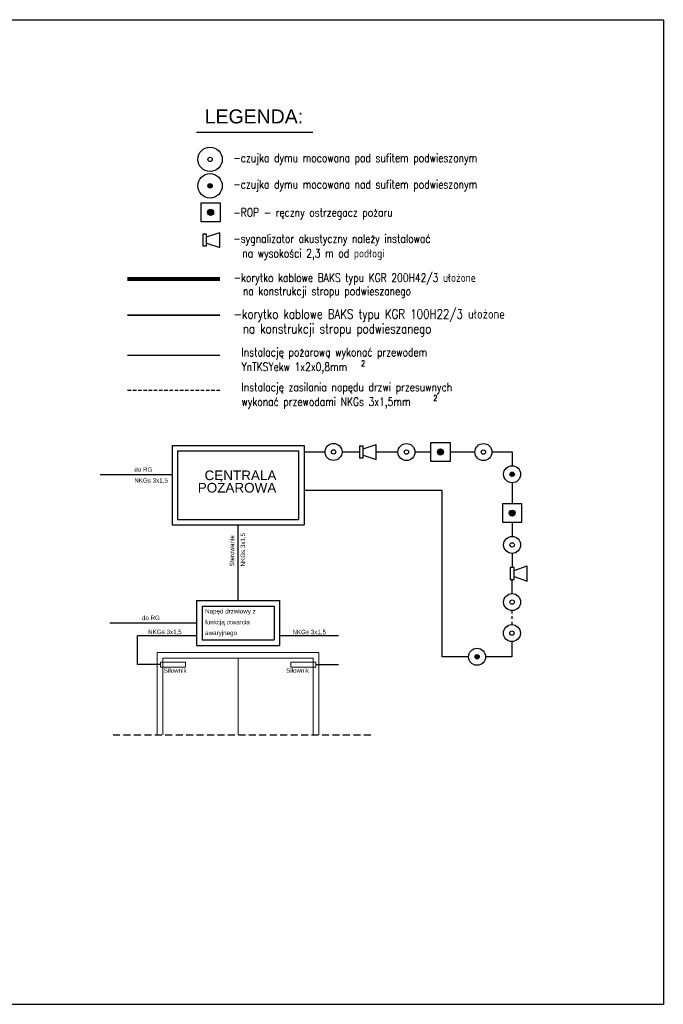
# Model space of a CAD drawing. Header units: millimetres. Extents: x -7934 to 14836, y -13910 to -10668.
# Tile 41 of 42: x 10491 to 11415, y -13826 to -12414. Entities that reach past the tile are written whole.
import ezdxf
from ezdxf.enums import TextEntityAlignment as Align

# ---------------------------------------------------------------- set-up
doc = ezdxf.new("R2010")
doc.units = ezdxf.units.MM
doc.linetypes.add('DASH', pattern=[0.75, 0.5, -0.25])
doc.linetypes.add('PUNKTOWA', pattern=[0.4, 0.2, -0.1, 0, -0.1])
for name, color, linetype in [('INSTAL', 50, 'Continuous'), ('NIEBIESKA', 4, 'Continuous'), ('OPISY', 4, 'Continuous')]:
    doc.layers.add(name, color=color, linetype=linetype)
doc.layers.add('INSTAL DLP', color=70, linetype='Continuous', lineweight=70)
doc.layers.add('SSP', color=7, linetype='Continuous', lineweight=9)
doc.styles.add('Arial', font='arial.ttf', dxfattribs={"height": 25})
doc.styles.add('ROMANS wym', font='ROMANS.SHX', dxfattribs={"width": 0.75, "height": 25})
doc.styles.get("Standard").update_dxf_attribs({"font": 'arial.ttf'})

msp = doc.modelspace()

# ---------------------------------------------------------------- hatches: boundary and pattern name
at = {"layer": 'INSTAL'}
for points in [[(10767.2, -12652.3, 1), (10761, -12652.3, 1)], [(10760.6, -12690.4, 1), (10769.2, -12690.4, 1)], [(11090.5, -13034.1, 1), (11099.1, -13034.1, 1)], [(11200.9, -13066.3, 1), (11194.6, -13066.3, 1)], [(11193.4, -13121.8, 1), (11202, -13121.8, 1)], [(11150.5, -13328, 1), (11144.2, -13328, 1)]]:
    msp.add_hatch(color=10, dxfattribs=at).paths.add_polyline_path(points)

# ---------------------------------------------------------------- linework, layer by layer
at = {"linetype": 'DASH', "ltscale": 10}
msp.add_line((10645.8, -12945.4), (10778.3, -12945.4), dxfattribs=at)
at = {"color": 1}
for p, q in [((10709.5, -13024.6), (10899.2, -13024.6)), ((10709.5, -13024.6), (10709.5, -13138.8)), ((10899.2, -13024.6), (10899.2, -13138.8)), ((10709.5, -13138.8), (10899.2, -13138.8)), ((10744.7, -13247.2), (10744.7, -13311.8)), ((10744.7, -13247.2), (10863.9, -13247.2)), ((10863.9, -13247.2), (10863.9, -13311.8)), ((10744.7, -13311.8), (10863.9, -13311.8))]:
    msp.add_line(p, q, dxfattribs=at)
for p, q in [((10717.5, -13032.6), (10891.2, -13032.6)), ((10717.5, -13032.6), (10717.5, -13130.8)), ((10891.2, -13032.6), (10891.2, -13130.8)), ((10899.2, -13034.1), (10929, -13034.1)), ((10953.5, -13034.1), (10978.6, -13034.1)), ((11002.7, -13034.1), (11033.7, -13034.1)), ((11058.2, -13034.1), (11081.2, -13034.1)), ((11108.5, -13034.1), (11144.2, -13034.1)), ((10709.5, -13066.7), (10606.4, -13066.7)), ((10717.5, -13130.8), (10891.2, -13130.8)), ((10804.3, -13247.2), (10804.3, -13138.8)), ((10752.7, -13255.2), (10752.7, -13303.8)), ((10752.7, -13255.2), (10855.9, -13255.2)), ((10855.9, -13255.2), (10855.9, -13303.8)), ((10744.7, -13279.5), (10620.4, -13279.5)), ((10744.7, -13298), (10660, -13298)), ((10660, -13339.1), (10660, -13298)), ((10752.7, -13303.8), (10855.9, -13303.8)), ((10948.6, -13298), (10863.9, -13298)), ((10692.9, -13339.1), (10660, -13339.1)), ((10915.8, -13339.1), (10948.6, -13339.1))]:
    msp.add_line(p, q)
at = {"linetype": 'DASH', "ltscale": 20}
msp.add_line((10624.8, -13439.9), (10994.7, -13439.9), dxfattribs=at)
for points in [[(11168.6, -13034.1), (11197.7, -13034.1), (11197.7, -13053.9)], [(11197.7, -13078.4), (11197.7, -13108.2)], [(11135.1, -13327.9), (11097.3, -13327.9), (11097.3, -13089.4), (10899.2, -13089.4)], [(11197.7, -13135.5), (11197.7, -13155.2)], [(11197.7, -13179.6), (11197.7, -13199.8)], [(11197.7, -13237.2), (11197.7, -13216.9)], [(11197.3, -13306.2), (11197.3, -13327.9), (11159.6, -13327.9)]]:
    msp.add_lwpolyline(points)
at = {"linetype": 'PUNKTOWA', "ltscale": 20}
msp.add_lwpolyline([(11197.7, -13281.8), (11197.7, -13261.6)], dxfattribs=at)
at = {"layer": 'INSTAL', "color": 7}
msp.add_line((10744.4, -12575.3), (10911.8, -12575.3), dxfattribs=at)
at = {"layer": 'INSTAL', "color": 10}
for p, q in [((10759.2, -12725.6), (10777.9, -12719.2)), ((10777.9, -12740.9), (10777.9, -12719.2)), ((10759.2, -12734.6), (10777.9, -12740.9)), ((10984, -13029.6), (11002.7, -13023.3)), ((10984, -13038.6), (11002.7, -13045)), ((11200.4, -13203.9), (11219.2, -13197.5)), ((11200.4, -13212.9), (11219.2, -13219.2))]:
    msp.add_line(p, q, dxfattribs=at)
at = {"layer": 'INSTAL', "color": 140, "lineweight": 35}
msp.add_line((10645.5, -12837.7), (10778.3, -12837.7), dxfattribs=at)
at = {"layer": 'INSTAL', "color": 10, "linetype": 'Continuous', "ltscale": 100}
msp.add_line((10645.8, -12895.3), (10778.3, -12895.3), dxfattribs=at)
at = {"layer": 'INSTAL', "color": 10}
for points in [[(10751.3, -12676.7), (10778.5, -12676.7), (10778.5, -12704), (10751.3, -12704)], [(10753.7, -12738.6), (10759.2, -12738.6), (10759.2, -12721.5), (10753.7, -12721.5)], [(11081.2, -13020.5), (11108.5, -13020.5), (11108.5, -13047.8), (11081.2, -13047.8)], [(10978.6, -13042.7), (10984, -13042.7), (10984, -13025.6), (10978.6, -13025.6)], [(11184.1, -13108.2), (11211.3, -13108.2), (11211.3, -13135.5), (11184.1, -13135.5)], [(11195, -13216.9), (11200.4, -13216.9), (11200.4, -13199.8), (11195, -13199.8)]]:
    msp.add_lwpolyline(points, close=True, dxfattribs=at)
for points in [[(11002.7, -13045), (11002.7, -13023.3)], [(11219.2, -13219.2), (11219.2, -13197.5)]]:
    msp.add_lwpolyline(points, dxfattribs=at)
for centre, radius in [((10764.1, -12614.3), 17.5), ((10764.1, -12614.3), 3.13), ((10764.1, -12652.3), 17.5), ((10764.1, -12652.3), 3.13), ((10764.9, -12690.4), 4.29), ((10941.3, -13034.1), 12.2), ((11046, -13034.2), 12.2), ((11156.4, -13034.2), 12.2), ((10941.3, -13034.1), 3.13), ((11046, -13034.2), 3.13), ((11094.8, -13034.1), 4.29), ((11156.4, -13034.2), 3.13), ((11197.7, -13066.1), 12.2), ((11197.7, -13066.1), 3.13), ((11197.7, -13121.8), 4.29), ((11197.7, -13167.4), 12.2), ((11197.7, -13167.4), 3.13), ((11197.7, -13249.4), 12.2), ((11197.7, -13249.4), 3.13), ((11197.3, -13294), 12.2), ((11197.3, -13294), 3.13), ((11147.3, -13327.9), 12.2), ((11147.3, -13327.9), 3.13)]:
    msp.add_circle(centre, radius, dxfattribs=at)
at = {"layer": 'INSTAL DLP', "lineweight": 80}
msp.add_line((10645.5, -12785.6), (10778.3, -12785.6), dxfattribs=at)
at = {"layer": 'NIEBIESKA', "color": 5, "linetype": 'Continuous'}
msp.add_lwpolyline([(9457.1, -12414), (11414.7, -12414), (11414.7, -13826.5), (9457.1, -13826.5)], close=True, dxfattribs=at)
at = {"layer": 'SSP', "color": 0}
for p, q in [((10688.3, -13321.7), (10920.3, -13321.7)), ((10688.3, -13321.7), (10688.3, -13439.9)), ((10696.3, -13329.7), (10912.3, -13329.7)), ((10696.3, -13329.7), (10696.3, -13439.9)), ((10804.3, -13329.7), (10804.3, -13439.9)), ((10912.3, -13329.7), (10912.3, -13439.9)), ((10920.3, -13321.7), (10920.3, -13439.9))]:
    msp.add_line(p, q, dxfattribs=at)
at = {"layer": 'SSP'}
for points in [[(10728.6, -13335.5), (10692.9, -13335.5), (10692.9, -13342.6), (10728.6, -13342.6)], [(10880.1, -13335.5), (10915.8, -13335.5), (10915.8, -13342.6), (10880.1, -13342.6)]]:
    msp.add_lwpolyline(points, close=True, dxfattribs=at)

# ---------------------------------------------------------------- texts
at = {"color": 3}
for s, p in [('CENTRALA', (10756.2, -13074.5)), ('POŻAROWA', (10746.4, -13092.3))]:
    msp.add_text(s, height=13.84, dxfattribs=at).set_placement(p)
at = {"layer": 'INSTAL', "color": 7, "linetype": 'ByBlock', "style": 'ROMANS wym', "width": 0.8}
for s, height, p in [('-czujka dymu mocowana pod sufitem podwieszonym', 12, (10797.5, -12612.2)), ('-czujka dymu mocowana nad sufitem podwieszonym ', 12, (10797.5, -12650.2)), ('-ROP - ręczny ostrzegacz pożaru', 12, (10797.5, -12690.5)), ('-sygnalizator akustyczny należy instalować ', 12, (10797.5, -12728)), ('na wysokości 2,3 m od podłogi', 12, (10810.3, -12749.1)), ('-korytko kablowe BAKS typu KGR 200H42/3 ułożone', 12, (10798, -12784.1)), ('na konstrukcji stropu podwieszanego', 12, (10811.2, -12803.2)), ('-korytko kablowe BAKS typu KGR 100H22/3 ułożone', 13.44, (10798, -12836.2)), ('na konstrukcji stropu podwieszanego', 13.44, (10811.2, -12857.2)), ('Instalację pożarową wykonać przewodem', 12, (10809.2, -12890.9)), ('YnTKSYekw 1x2x0,8mm', 12, (10809.2, -12911.9)), ('2', 8, (10980.8, -12907.1)), ('Instalację zasilania napędu drzwi przesuwnych', 12, (10809.2, -12941)), ('2', 8, (11084.6, -12956.6)), ('wykonać przewodami NKGs 3x1,5mm', 12, (10809.2, -12962))]:
    msp.add_text(s, height=height, dxfattribs=at).set_placement(p, align=Align.MIDDLE_LEFT)
at = {"layer": 'OPISY', "color": 7, "style": 'Arial'}
msp.add_text('LEGENDA:', height=20, dxfattribs=at).set_placement((10756.4, -12562.7))
at = {"layer": 'SSP', "color": 4, "linetype": 'ByBlock'}
for s, p in [('do RG', (10655.4, -13062.5)), ('NKGs 3x1,5', (10655.4, -13078.1)), ('Napęd drzwiowy z', (10757, -13265.8)), ('do RG', (10666.3, -13275.2)), ('funkcją otwarcia', (10757, -13281.4)), ('NKGs 3x1,5', (10675.2, -13295.4)), ('awaryjnego', (10757, -13296.8)), ('NKGs 3x1,5', (10882.3, -13295.6)), ('Siłownik', (10697.6, -13350.8)), ('Siłownik', (10873.2, -13350.8))]:
    msp.add_text(s, height=6.4, dxfattribs=at).set_placement(p)
for s, p in [('Sterowanie', (10798.7, -13198.3)), ('NKGs 3x1,5', (10814.3, -13198.3))]:
    msp.add_text(s, height=6.4, rotation=90, dxfattribs=at).set_placement(p)

doc.saveas('drawing.dxf')
